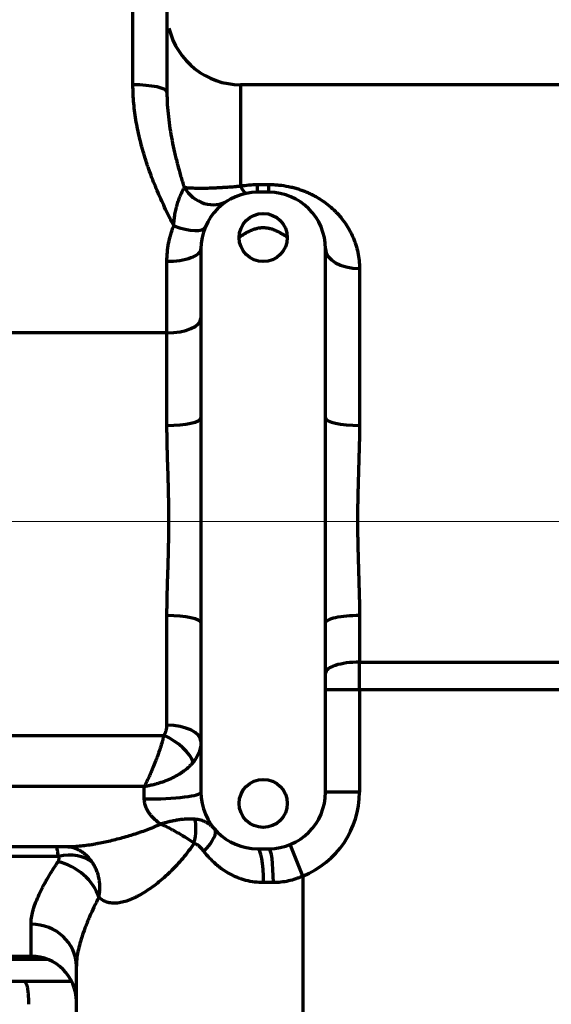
# Model space of a CAD drawing. Header units: millimetres. Extents: x -170 to 6906, y -2212 to 4257.
# Tile 186 of 256: x 5011 to 5104, y -1327 to -1153. Entities that reach past the tile are written whole.
import ezdxf

# ---------------------------------------------------------------- set-up
doc = ezdxf.new("R2010")
doc.units = ezdxf.units.MM
doc.layers.add('1', color=7, linetype='Continuous', true_color=0xffffff)
doc.styles.add('PC_TEXTSTYLE', font='ISOCP.SHX', dxfattribs={"width": 0.707, "bigfont": 'GBCBIG.SHX'})
doc.dimstyles.new('GB_DIMSTYLE', dxfattribs={"dimtxt": 50, "dimasz": 40, "dimexe": 1, "dimexo": 0, "dimgap": 1.5, "dimtad": 1, "dimdec": 1, "dimdsep": 46, "dimtxsty": 'PC_TEXTSTYLE', "dimcen": 0, "dimclrd": 256, "dimclrt": 3, "dimadec": 1, "dimazin": 2, "dimtp": 0.1, "dimtm": 0.1, "dimtfac": 0.71, "dimtdec": 1, "dimtmove": 0, "dimatfit": 3, "dimfxl": 1, "dimtfill": 1, "dimarcsym": 0})

# ---------------------------------------------------------------- blocks, each defined once
blk = doc.blocks.new('*D40')
at = {"lineweight": -2, "transparency": 16777216}
for p, q in [((5298.6, -811.42), (5142.71, -938.98)), ((4772.64, -1241.78), (5111.75, -964.31))]:
    blk.add_line(p, q, dxfattribs=at)
at = {"lineweight": 18, "transparency": 16777216}
blk.add_solid([(5138.49, -933.82), (5146.93, -944.14), (5111.75, -964.31)], dxfattribs=at)
at = {"layer": 'Defpoints', "color": 0, "lineweight": 18, "transparency": 16777216}
for p in [(5111.75, -964.31), (4772.64, -1241.78)]:
    blk.add_point(p, dxfattribs=at)
at = {"color": 3, "lineweight": 18, "transparency": 16777216, "insert": (5244.53, -821.43), "char_height": 50, "attachment_point": 5, "rotation": 39.291, "style": 'PC_TEXTSTYLE', "bg_fill": 3, "box_fill_scale": 1.1, "bg_fill_color": 256, "bg_fill_true_color": 13158600, "bg_fill_transparency": 0}
blk.add_mtext('R625', dxfattribs=at)

msp = doc.modelspace()

# ---------------------------------------------------------------- linework, layer by layer
at = {"lineweight": 18}
msp.add_line((6304.07, -1242.31), (4373.58, -1241.78), dxfattribs=at)
at = {"color": 0, "lineweight": 18}
msp.add_arc((4772.64, -1241.78), 438.16, 198.7055, 161.3695, dxfattribs=at)
at = {"layer": '1', "color": 0, "linetype": 'Continuous', "lineweight": 70}
for p, q in [((5030.64, -1164.8), (5030.64, -1122.5)), ((5036.64, -1122.5), (5036.64, -1166.07)), ((5170.64, -1164.78), (5049.64, -1164.78)), ((5049.64, -1164.78), (5049.64, -1182.67)), ((5052.64, -1183.78), (5052.64, -1182.41)), ((5052.64, -1182.41), (5054.64, -1182.41)), ((5054.64, -1183.78), (5054.64, -1182.41)), ((5054.64, -1183.78), (5052.64, -1183.78)), ((5042.64, -1193.78), (5042.64, -1223.67)), ((5064.64, -1223.67), (5064.64, -1193.78)), ((5036.64, -1208.63), (5036.64, -1195.99)), ((5070.64, -1197.25), (5070.64, -1224.98)), ((5036.64, -1208.63), (5008.46, -1208.63)), ((5036.64, -1224.98), (5036.64, -1208.63)), ((5042.64, -1223.67), (5042.64, -1259.89)), ((5064.64, -1259.89), (5064.64, -1223.67)), ((5036.64, -1277.98), (5036.64, -1258.59)), ((5070.64, -1258.59), (5070.64, -1266.82)), ((5042.64, -1259.89), (5042.64, -1289.78)), ((5064.64, -1289.78), (5064.64, -1259.89)), ((5070.64, -1266.82), (5106.64, -1266.82)), ((5070.64, -1271.7), (5070.64, -1266.82)), ((5070.64, -1271.7), (5064.64, -1271.7)), ((5106.64, -1271.7), (5070.64, -1271.7)), ((5070.64, -1271.7), (5070.64, -1289.78)), ((5008.47, -1279.76), (5036.1, -1279.76)), ((5032.64, -1288.82), (5008.47, -1288.82)), ((5032.64, -1291.01), (5032.64, -1288.82)), ((5070.64, -1289.78), (5064.64, -1289.78)), ((5004.64, -1299.42), (5019.07, -1299.42)), ((5060.64, -1304.62), (5058.39, -1299.05)), ((5017.47, -1301.16), (5008.48, -1301.16)), ((5052.64, -1299.78), (5054.64, -1299.78)), ((5060.64, -1304.62), (5060.64, -1379.28)), ((5055.42, -1305.78), (5053.68, -1305.78)), ((5012.64, -1318.78), (5012.64, -1313.12)), ((5008.47, -1318.78), (5012.64, -1318.78)), ((5003.16, -1319.28), (5015.42, -1319.28)), ((5020.64, -1328.88), (5020.64, -1320.53)), ((5019.83, -1323.28), (5000.17, -1323.28))]:
    msp.add_line(p, q, dxfattribs=at)
for centre in [(5053.64, -1191.78), (5053.64, -1291.78)]:
    msp.add_circle(centre, 4.25, dxfattribs=at)
for centre, radius, start, end in [((5049.64, -1151.78), 13, 193.3573, 270), ((5052.64, -1193.78), 10, 90, 180), ((5054.64, -1193.78), 10, 0, 90), ((5052.64, -1289.78), 10, 180, 270), ((5054.64, -1289.78), 10, 270, 0), ((5054.64, -1289.78), 16, 292.0243, 0), ((5012.64, -1326.78), 8, 0, 90)]:
    msp.add_arc(centre, radius, start, end, dxfattribs=at)
for centre, major_axis, ratio, start_param, end_param in [((5030.64, -1166.07), (-6, 0), 0.211529, 3.141593, 4.712389), ((5044.27, -1180.15), (-3.14, 5.11), 0.895702, 1.563586, 3.141593), ((5049.64, -1178.07), (-1.12, 5.89), 0.219144, 2.425004, 3.141593), ((5037.85, -1187.68), (-5.55, 2.29), 0.313204, 1.699261, 3.141593), ((5036.64, -1193.78), (-6, 0), 0.36745, 1.570796, 3.141593), ((5070.64, -1193.78), (6, 0), 0.578313, 3.141593, 4.712389), ((5036.64, -1206.04), (6, 0), 0.430633, 4.712389, 6.283185), ((5036.64, -1223.67), (6, 0), 0.218202, 4.712389, 6.283185), ((5070.64, -1223.67), (6, 0), 0.218202, 3.141593, 4.712389), ((5036.64, -1259.89), (6, 0), 0.218202, 0, 1.570796), ((5070.64, -1259.89), (6, 0), 0.218202, 1.570796, 3.141593), ((5070.64, -1268.77), (6, 0), 0.32518, 1.570796, 3.141593), ((5036.64, -1280.8), (6, 0), 0.470028, 0, 1.570796), ((5036.1, -1282.71), (5.12, -3.13), 0.435435, 0.465863, 1.830841), ((5032.64, -1289.78), (-10, 0), 0.122139, 1.570796, 3.141593), ((5038.53, -1298.79), (1.9, 5.69), 0.461086, 4.865557, 5.687145), ((5040.56, -1300.27), (-4.53, -3.93), 0.303134, 1.906797, 3.141593), ((5017.47, -1307.33), (6.95, 3.96), 0.724859, 0.256483, 1.179047), ((5052.64, -1305.78), (0, 6), 0.173913, 4.712389, 6.283185), ((5054.64, -1305.78), (0, 6), 0.130435, 4.712389, 6.283185), ((5017.41, -1308.35), (-6.84, 4.15), 0.732601, 3.833967, 5.131167), ((5012.64, -1320.53), (8, 0), 0.926429, 0, 1.570796)]:
    msp.add_ellipse(centre, major_axis=major_axis, ratio=ratio, start_param=start_param, end_param=end_param, dxfattribs=at)
for points, knots in [([(5037.85, -1189.7), (5037.35, -1188.74), (5036.87, -1187.78), (5035.94, -1185.83), (5035.49, -1184.85), (5034.64, -1182.86), (5034.23, -1181.85), (5033.66, -1180.32), (5033.47, -1179.81), (5033.25, -1179.16), (5033.21, -1179.03), (5033.12, -1178.77), (5033.08, -1178.64), (5032.95, -1178.25), (5032.87, -1177.99), (5032.46, -1176.69), (5032.16, -1175.64), (5031.64, -1173.52), (5031.41, -1172.45), (5031.13, -1170.84), (5031.05, -1170.3), (5030.91, -1169.21), (5030.84, -1168.67), (5030.74, -1167.57), (5030.7, -1167.02), (5030.65, -1165.92), (5030.64, -1165.36), (5030.64, -1164.8)], [0, 0, 0, 0, 0.125, 0.125, 0.25, 0.25, 0.375, 0.375, 0.4375, 0.4375, 0.453125, 0.453125, 0.46875, 0.46875, 0.5, 0.5, 0.625, 0.625, 0.75, 0.75, 0.8125, 0.8125, 0.875, 0.875, 0.9375, 0.9375, 1, 1, 1, 1]), ([(5036.64, -1166.07), (5036.64, -1166.8), (5036.66, -1167.53), (5036.75, -1168.97), (5036.81, -1169.69), (5036.97, -1171.12), (5037.06, -1171.83), (5037.28, -1173.24), (5037.4, -1173.95), (5037.68, -1175.35), (5037.83, -1176.04), (5038.06, -1177.09), (5038.15, -1177.43), (5038.27, -1177.95), (5038.32, -1178.13), (5038.4, -1178.47), (5038.45, -1178.65), (5038.67, -1179.51), (5038.86, -1180.19), (5039.25, -1181.56), (5039.46, -1182.24), (5039.67, -1182.92)], [0, 0, 0, 0, 0.125, 0.125, 0.25, 0.25, 0.375, 0.375, 0.5, 0.5, 0.625, 0.625, 0.6875, 0.6875, 0.71875, 0.71875, 0.75, 0.75, 0.875, 0.875, 1, 1, 1, 1]), ([(5037.85, -1189.7), (5037.86, -1189.35), (5037.88, -1189.01), (5037.95, -1188.33), (5037.99, -1187.99), (5038.11, -1187.33), (5038.17, -1187.01), (5038.27, -1186.61), (5038.29, -1186.53), (5038.33, -1186.38), (5038.39, -1186.15), (5038.45, -1185.92), (5038.59, -1185.48), (5038.69, -1185.2), (5038.84, -1184.8), (5038.89, -1184.67), (5038.97, -1184.48), (5039.01, -1184.38), (5039.05, -1184.29), (5039.08, -1184.23), (5039.09, -1184.2), (5039.21, -1183.93), (5039.31, -1183.71), (5039.5, -1183.29), (5039.59, -1183.1), (5039.67, -1182.92)], [0, 0, 0, 0, 0.125, 0.125, 0.25, 0.25, 0.375, 0.375, 0.40625, 0.40625, 0.4375, 0.5, 0.5, 0.625, 0.625, 0.6875, 0.6875, 0.71875, 0.734375, 0.734375, 0.75, 0.75, 0.875, 0.875, 1, 1, 1, 1]), ([(5039.67, -1182.92), (5039.95, -1182.95), (5040.24, -1182.97), (5040.87, -1183.01), (5041.2, -1183.02), (5041.89, -1183.04), (5042.25, -1183.04), (5042.83, -1183.04), (5043.02, -1183.04), (5043.33, -1183.04), (5043.48, -1183.04), (5043.63, -1183.03), (5043.74, -1183.03), (5043.79, -1183.03), (5044.27, -1183.02), (5044.7, -1183), (5045.38, -1182.97), (5045.61, -1182.96), (5046.08, -1182.94), (5046.32, -1182.93), (5046.69, -1182.9), (5046.81, -1182.9), (5047, -1182.89), (5047.06, -1182.88), (5047.19, -1182.87), (5047.5, -1182.85), (5047.82, -1182.83), (5048.33, -1182.79), (5048.59, -1182.77), (5049.11, -1182.72), (5049.37, -1182.7), (5049.64, -1182.67)], [0, 0, 0, 0, 0.125, 0.125, 0.25, 0.25, 0.375, 0.375, 0.4375, 0.4375, 0.46875, 0.484375, 0.484375, 0.5, 0.5, 0.625, 0.625, 0.6875, 0.6875, 0.75, 0.75, 0.78125, 0.78125, 0.796875, 0.796875, 0.8125, 0.875, 0.875, 0.9375, 0.9375, 1, 1, 1, 1]), ([(5049.64, -1182.67), (5050.13, -1182.59), (5050.62, -1182.52), (5051.62, -1182.43), (5052.13, -1182.41), (5052.64, -1182.41)], [0, 0, 0, 0, 0.5, 0.5, 1, 1, 1, 1]), ([(5054.64, -1182.41), (5054.94, -1182.41), (5055.53, -1182.43), (5056.12, -1182.47), (5056.99, -1182.56), (5057.56, -1182.65), (5058.27, -1182.8), (5058.41, -1182.83), (5058.62, -1182.88), (5058.69, -1182.89), (5058.83, -1182.93), (5059.18, -1183.02), (5059.51, -1183.11), (5060.05, -1183.28), (5060.31, -1183.37), (5060.82, -1183.56), (5061.33, -1183.76), (5061.82, -1183.99), (5062.12, -1184.13), (5062.18, -1184.16), (5062.3, -1184.22), (5062.47, -1184.31), (5062.65, -1184.4), (5062.99, -1184.59), (5063.22, -1184.72), (5063.65, -1184.99), (5063.87, -1185.13), (5064.49, -1185.55), (5064.89, -1185.85), (5065.65, -1186.47), (5066.01, -1186.8), (5066.39, -1187.18), (5066.44, -1187.23), (5066.52, -1187.31), (5066.65, -1187.44), (5066.77, -1187.57), (5067.01, -1187.84), (5067.17, -1188.02), (5067.62, -1188.56), (5067.9, -1188.94), (5068.42, -1189.71), (5068.67, -1190.1), (5069.11, -1190.91), (5069.32, -1191.32), (5069.59, -1191.96), (5069.68, -1192.18), (5069.78, -1192.45), (5069.8, -1192.51), (5069.84, -1192.62), (5069.86, -1192.68), (5069.92, -1192.84), (5069.95, -1192.95), (5070.13, -1193.51), (5070.25, -1193.96), (5070.44, -1194.88), (5070.51, -1195.35), (5070.61, -1196.29), (5070.64, -1196.77), (5070.64, -1197.25)], [0, 0, 0, 0, 0.03125, 0.0625, 0.0625, 0.125, 0.125, 0.140625, 0.140625, 0.148438, 0.148438, 0.15625, 0.1875, 0.1875, 0.21875, 0.21875, 0.25, 0.28125, 0.28125, 0.289063, 0.289063, 0.296875, 0.3125, 0.3125, 0.34375, 0.34375, 0.375, 0.375, 0.4375, 0.4375, 0.5, 0.5, 0.507813, 0.507813, 0.515625, 0.53125, 0.53125, 0.5625, 0.5625, 0.625, 0.625, 0.6875, 0.6875, 0.75, 0.75, 0.78125, 0.78125, 0.789063, 0.789063, 0.796875, 0.796875, 0.8125, 0.8125, 0.875, 0.875, 0.9375, 0.9375, 1, 1, 1, 1]), ([(5036.64, -1195.99), (5036.64, -1195.45), (5036.66, -1194.92), (5036.76, -1193.85), (5036.84, -1193.33), (5037.04, -1192.28), (5037.16, -1191.76), (5037.47, -1190.72), (5037.64, -1190.21), (5037.85, -1189.7)], [0, 0, 0, 0, 0.25, 0.25, 0.5, 0.5, 0.75, 0.75, 1, 1, 1, 1]), ([(5049.39, -1191.72), (5049.54, -1191.61), (5049.69, -1191.51), (5050.01, -1191.31), (5050.16, -1191.21), (5050.49, -1191.02), (5050.65, -1190.93), (5050.9, -1190.79), (5050.99, -1190.75), (5051.16, -1190.66), (5051.24, -1190.62), (5051.51, -1190.5), (5051.68, -1190.43), (5052.05, -1190.29), (5052.24, -1190.23), (5052.46, -1190.18), (5052.48, -1190.17), (5052.53, -1190.16), (5052.61, -1190.14), (5052.78, -1190.1), (5052.93, -1190.08), (5053.13, -1190.05), (5053.23, -1190.04), (5053.38, -1190.03), (5053.43, -1190.03), (5053.54, -1190.02), (5053.59, -1190.02), (5053.85, -1190.02), (5054.05, -1190.04), (5054.35, -1190.08), (5054.45, -1190.09), (5054.6, -1190.12), (5054.68, -1190.14), (5054.75, -1190.16), (5054.8, -1190.17), (5054.82, -1190.18), (5055.04, -1190.23), (5055.23, -1190.29), (5055.6, -1190.43), (5055.77, -1190.5), (5056.12, -1190.66), (5056.29, -1190.75), (5056.54, -1190.88), (5056.63, -1190.93), (5056.79, -1191.02), (5056.87, -1191.07), (5057.11, -1191.21), (5057.27, -1191.31), (5057.58, -1191.51), (5057.74, -1191.61), (5057.89, -1191.72)], [0, 0, 0, 0, 0.0625, 0.0625, 0.125, 0.125, 0.1875, 0.1875, 0.21875, 0.21875, 0.25, 0.25, 0.3125, 0.3125, 0.375, 0.375, 0.382812, 0.382812, 0.390625, 0.40625, 0.4375, 0.4375, 0.46875, 0.46875, 0.484375, 0.484375, 0.5, 0.5, 0.5625, 0.5625, 0.59375, 0.59375, 0.609375, 0.617187, 0.617187, 0.625, 0.625, 0.6875, 0.6875, 0.75, 0.75, 0.8125, 0.8125, 0.84375, 0.84375, 0.875, 0.875, 0.9375, 0.9375, 1, 1, 1, 1]), ([(5036.64, -1258.59), (5036.64, -1257.89), (5036.65, -1257.2), (5036.67, -1255.81), (5036.68, -1255.12), (5036.72, -1253.72), (5036.76, -1252.33), (5036.81, -1250.93), (5036.85, -1249.53), (5036.87, -1248.83), (5036.91, -1247.42), (5036.93, -1246.72), (5036.95, -1245.3), (5036.96, -1244.6), (5036.97, -1243.71), (5036.97, -1243.54), (5036.98, -1243.18), (5036.98, -1243), (5036.98, -1242.47), (5036.98, -1242.12), (5036.98, -1241.06), (5036.98, -1240.35), (5036.96, -1238.94), (5036.95, -1238.24), (5036.92, -1236.83), (5036.91, -1236.13), (5036.87, -1234.73), (5036.85, -1234.03), (5036.81, -1232.63), (5036.76, -1231.23), (5036.72, -1229.84), (5036.68, -1228.45), (5036.67, -1227.75), (5036.65, -1226.37), (5036.64, -1225.67), (5036.64, -1224.98)], [0, 0, 0, 0, 0.0625, 0.0625, 0.125, 0.125, 0.1875, 0.25, 0.25, 0.3125, 0.3125, 0.375, 0.375, 0.4375, 0.4375, 0.453125, 0.453125, 0.46875, 0.46875, 0.5, 0.5, 0.5625, 0.5625, 0.625, 0.625, 0.6875, 0.6875, 0.75, 0.75, 0.8125, 0.875, 0.875, 0.9375, 0.9375, 1, 1, 1, 1]), ([(5070.64, -1224.98), (5070.64, -1225.67), (5070.63, -1226.37), (5070.61, -1227.76), (5070.59, -1228.45), (5070.56, -1229.84), (5070.51, -1231.24), (5070.47, -1232.64), (5070.43, -1234.04), (5070.41, -1234.74), (5070.37, -1236.15), (5070.35, -1236.85), (5070.32, -1238.26), (5070.31, -1238.97), (5070.3, -1239.86), (5070.3, -1240.03), (5070.3, -1240.39), (5070.3, -1240.56), (5070.3, -1241.09), (5070.3, -1241.45), (5070.3, -1242.51), (5070.3, -1243.22), (5070.31, -1244.63), (5070.32, -1245.33), (5070.35, -1246.74), (5070.37, -1247.44), (5070.41, -1248.84), (5070.43, -1249.54), (5070.47, -1250.94), (5070.51, -1252.34), (5070.56, -1253.73), (5070.59, -1255.12), (5070.61, -1255.81), (5070.63, -1257.2), (5070.64, -1257.89), (5070.64, -1258.59)], [0, 0, 0, 0, 0.0625, 0.0625, 0.125, 0.125, 0.1875, 0.25, 0.25, 0.3125, 0.3125, 0.375, 0.375, 0.4375, 0.4375, 0.453125, 0.453125, 0.46875, 0.46875, 0.5, 0.5, 0.5625, 0.5625, 0.625, 0.625, 0.6875, 0.6875, 0.75, 0.75, 0.8125, 0.875, 0.875, 0.9375, 0.9375, 1, 1, 1, 1]), ([(5036.1, -1279.76), (5036.18, -1279.62), (5036.26, -1279.48), (5036.36, -1279.27), (5036.4, -1279.19), (5036.45, -1279.05), (5036.48, -1278.97), (5036.55, -1278.75), (5036.58, -1278.6), (5036.63, -1278.29), (5036.64, -1278.13), (5036.64, -1277.98)], [0, 0, 0, 0, 0.25, 0.25, 0.375, 0.375, 0.5, 0.5, 0.75, 0.75, 1, 1, 1, 1]), ([(5036.1, -1279.76), (5036.05, -1279.93), (5036.01, -1280.12), (5035.93, -1280.39), (5035.9, -1280.53), (5035.86, -1280.67), (5035.83, -1280.76), (5035.82, -1280.81), (5035.7, -1281.23), (5035.58, -1281.61), (5035.34, -1282.38), (5035.21, -1282.76), (5035, -1283.35), (5034.93, -1283.54), (5034.84, -1283.79), (5034.82, -1283.84), (5034.78, -1283.93), (5034.77, -1283.98), (5034.71, -1284.13), (5034.67, -1284.23), (5034.48, -1284.72), (5034.33, -1285.11), (5034.09, -1285.68), (5034.01, -1285.87), (5033.88, -1286.16), (5033.84, -1286.25), (5033.76, -1286.45), (5033.72, -1286.54), (5033.59, -1286.82), (5033.5, -1287.01), (5033.38, -1287.29), (5033.33, -1287.38), (5033.25, -1287.57), (5033.2, -1287.66), (5033.07, -1287.93), (5032.99, -1288.11), (5032.86, -1288.38), (5032.81, -1288.47), (5032.73, -1288.65), (5032.68, -1288.73), (5032.64, -1288.82)], [0, 0, 0, 0, 0.0625, 0.0625, 0.09375, 0.109375, 0.109375, 0.125, 0.125, 0.25, 0.25, 0.375, 0.375, 0.4375, 0.4375, 0.453125, 0.453125, 0.46875, 0.46875, 0.5, 0.5, 0.625, 0.625, 0.6875, 0.6875, 0.71875, 0.71875, 0.75, 0.75, 0.8125, 0.8125, 0.84375, 0.84375, 0.875, 0.875, 0.9375, 0.9375, 0.96875, 0.96875, 1, 1, 1, 1]), ([(5042.64, -1280.8), (5042.64, -1281.13), (5042.61, -1281.46), (5042.5, -1282.11), (5042.41, -1282.43), (5042.24, -1282.9), (5042.18, -1283.05), (5042.07, -1283.28), (5042.03, -1283.36), (5041.96, -1283.51), (5041.91, -1283.58), (5041.7, -1283.95), (5041.51, -1284.24), (5041.28, -1284.51)], [0, 0, 0, 0, 0.25, 0.25, 0.5, 0.5, 0.625, 0.625, 0.6875, 0.6875, 0.75, 0.75, 1, 1, 1, 1]), ([(5041.28, -1284.51), (5041.17, -1284.64), (5040.94, -1284.91), (5040.68, -1285.17), (5040.28, -1285.55), (5040, -1285.79), (5039.54, -1286.14), (5039.38, -1286.25), (5039.17, -1286.39), (5039.13, -1286.42), (5039.05, -1286.48), (5038.92, -1286.56), (5038.79, -1286.64), (5038.36, -1286.9), (5038, -1287.1), (5037.25, -1287.46), (5036.86, -1287.63), (5036.41, -1287.8), (5036.36, -1287.82), (5036.26, -1287.86), (5036.21, -1287.88), (5036.06, -1287.94), (5035.95, -1287.97), (5035.64, -1288.08), (5035.44, -1288.15), (5035.12, -1288.24), (5035.01, -1288.27), (5034.8, -1288.33), (5034.7, -1288.36), (5034.37, -1288.45), (5034.16, -1288.5), (5033.73, -1288.6), (5033.51, -1288.65), (5033.18, -1288.72), (5033.07, -1288.74), (5032.91, -1288.77), (5032.83, -1288.79), (5032.73, -1288.8), (5032.69, -1288.81), (5032.67, -1288.82), (5032.66, -1288.82), (5032.65, -1288.82), (5032.65, -1288.82), (5032.64, -1288.82), (5032.64, -1288.82)], [0, 0, 0, 0, 0.0625, 0.125, 0.125, 0.25, 0.25, 0.3125, 0.3125, 0.328125, 0.328125, 0.34375, 0.375, 0.375, 0.5, 0.5, 0.625, 0.625, 0.640625, 0.640625, 0.65625, 0.65625, 0.6875, 0.6875, 0.75, 0.75, 0.78125, 0.78125, 0.8125, 0.8125, 0.875, 0.875, 0.9375, 0.9375, 0.96875, 0.96875, 0.984375, 0.992187, 0.996094, 0.998047, 0.998047, 0.999023, 0.999023, 1, 1, 1, 1]), ([(5035.5, -1295.43), (5035.32, -1295.3), (5035.14, -1295.16), (5034.93, -1294.99), (5034.88, -1294.95), (5034.8, -1294.88), (5034.76, -1294.84), (5034.63, -1294.73), (5034.54, -1294.66), (5034.3, -1294.43), (5034.14, -1294.27), (5033.84, -1293.94), (5033.7, -1293.76), (5033.5, -1293.49), (5033.43, -1293.4), (5033.34, -1293.25), (5033.29, -1293.18), (5033.25, -1293.1), (5033.22, -1293.05), (5033.2, -1293.03), (5033.08, -1292.8), (5032.98, -1292.59), (5032.85, -1292.27), (5032.82, -1292.16), (5032.77, -1291.99), (5032.75, -1291.93), (5032.73, -1291.82), (5032.72, -1291.76), (5032.66, -1291.47), (5032.64, -1291.24), (5032.64, -1291.01)], [0, 0, 0, 0, 0.125, 0.125, 0.15625, 0.15625, 0.1875, 0.1875, 0.25, 0.25, 0.375, 0.375, 0.5, 0.5, 0.5625, 0.5625, 0.59375, 0.609375, 0.609375, 0.625, 0.625, 0.75, 0.75, 0.8125, 0.8125, 0.84375, 0.84375, 0.875, 0.875, 1, 1, 1, 1]), ([(5041.58, -1294.57), (5041.37, -1294.55), (5041.14, -1294.54), (5040.69, -1294.54), (5040.46, -1294.54), (5040.1, -1294.56), (5039.91, -1294.57), (5039.73, -1294.58), (5039.61, -1294.6), (5039.54, -1294.6), (5039.23, -1294.63), (5038.98, -1294.66), (5038.46, -1294.74), (5037.95, -1294.83), (5037.42, -1294.94), (5036.88, -1295.06), (5036.61, -1295.13), (5036.26, -1295.22), (5036.19, -1295.23), (5036.06, -1295.27), (5035.99, -1295.29), (5035.85, -1295.33), (5035.75, -1295.36), (5035.62, -1295.39), (5035.56, -1295.41), (5035.54, -1295.42), (5035.52, -1295.42), (5035.51, -1295.42), (5035.5, -1295.43)], [0, 0, 0, 0, 0.125, 0.125, 0.25, 0.25, 0.3125, 0.34375, 0.34375, 0.375, 0.375, 0.5, 0.5, 0.625, 0.75, 0.75, 0.875, 0.875, 0.90625, 0.90625, 0.9375, 0.9375, 0.96875, 0.984375, 0.992187, 0.996094, 0.996094, 1, 1, 1, 1]), ([(5019.1, -1299.42), (5019.13, -1299.42), (5019.35, -1299.42), (5019.57, -1299.42), (5020.15, -1299.39), (5020.54, -1299.37), (5021.32, -1299.3), (5021.71, -1299.26), (5022.5, -1299.16), (5022.9, -1299.1), (5023.4, -1299.02), (5023.5, -1299.01), (5023.71, -1298.97), (5023.81, -1298.96), (5024.11, -1298.9), (5024.31, -1298.87), (5024.92, -1298.75), (5025.33, -1298.67), (5026.14, -1298.49), (5026.55, -1298.4), (5027.36, -1298.2), (5027.77, -1298.1), (5028.59, -1297.88), (5029, -1297.77), (5029.82, -1297.53), (5030.23, -1297.41), (5030.84, -1297.21), (5031.05, -1297.15), (5031.35, -1297.05), (5031.46, -1297.01), (5031.66, -1296.94), (5031.76, -1296.91), (5032.28, -1296.73), (5032.69, -1296.59), (5033.5, -1296.28), (5033.9, -1296.12), (5034.51, -1295.87), (5034.71, -1295.79), (5035.11, -1295.61), (5035.31, -1295.52), (5035.5, -1295.43)], [0, 0, 0, 0, 0.006111, 0.042921, 0.042921, 0.116543, 0.116543, 0.190164, 0.190164, 0.263786, 0.263786, 0.282191, 0.282191, 0.300596, 0.300596, 0.337407, 0.337407, 0.411029, 0.411029, 0.48465, 0.48465, 0.558271, 0.558271, 0.631893, 0.631893, 0.705514, 0.705514, 0.742325, 0.742325, 0.76073, 0.76073, 0.779136, 0.779136, 0.852757, 0.852757, 0.926379, 0.926379, 0.963189, 0.963189, 1, 1, 1, 1]), ([(5041.42, -1298.79), (5041.2, -1298.64), (5040.98, -1298.48), (5040.52, -1298.18), (5040.29, -1298.04), (5039.93, -1297.81), (5039.82, -1297.74), (5039.63, -1297.63), (5039.57, -1297.59), (5039.45, -1297.52), (5039.39, -1297.48), (5039.08, -1297.3), (5038.59, -1297.01), (5038.08, -1296.73), (5037.76, -1296.55), (5037.7, -1296.52), (5037.57, -1296.45), (5037.51, -1296.42), (5037.31, -1296.32), (5037.19, -1296.25), (5036.93, -1296.12), (5036.8, -1296.05), (5036.54, -1295.92), (5036.41, -1295.86), (5036.15, -1295.73), (5036.02, -1295.67), (5035.83, -1295.58), (5035.76, -1295.55), (5035.67, -1295.5), (5035.62, -1295.48), (5035.56, -1295.45), (5035.54, -1295.44), (5035.52, -1295.43), (5035.51, -1295.43), (5035.5, -1295.43)], [0, 0, 0, 0, 0.125, 0.125, 0.25, 0.25, 0.3125, 0.3125, 0.34375, 0.34375, 0.375, 0.375, 0.5, 0.625, 0.625, 0.65625, 0.65625, 0.6875, 0.6875, 0.75, 0.75, 0.8125, 0.8125, 0.875, 0.875, 0.9375, 0.9375, 0.96875, 0.96875, 0.984375, 0.992188, 0.996094, 0.996094, 1, 1, 1, 1]), ([(5045.09, -1296.34), (5044.97, -1296.21), (5044.74, -1295.96), (5044.36, -1295.64), (5044.09, -1295.44), (5043.92, -1295.33), (5043.88, -1295.31), (5043.81, -1295.27), (5043.71, -1295.2), (5043.6, -1295.15), (5043.38, -1295.03), (5043.08, -1294.9), (5042.6, -1294.75), (5042.27, -1294.67), (5041.93, -1294.61), (5041.76, -1294.59), (5041.58, -1294.57)], [0, 0, 0, 0, 0.125, 0.25, 0.375, 0.375, 0.40625, 0.40625, 0.4375, 0.5, 0.5, 0.625, 0.75, 0.875, 0.875, 1, 1, 1, 1]), ([(5017.47, -1301.16), (5017.44, -1300.91), (5017.41, -1300.67), (5017.34, -1300.25), (5017.31, -1300.06), (5017.25, -1299.8), (5017.23, -1299.72), (5017.2, -1299.61), (5017.19, -1299.57), (5017.18, -1299.52), (5017.17, -1299.5), (5017.16, -1299.46), (5017.16, -1299.45), (5017.15, -1299.41), (5017.14, -1299.39), (5017.13, -1299.36)], [0, 0, 0, 0, 0.314923, 0.314923, 0.629846, 0.629846, 0.787308, 0.787308, 0.866038, 0.866038, 0.905404, 0.905404, 0.944769, 0.944769, 1, 1, 1, 1]), ([(5019.11, -1299.44), (5019.23, -1299.42), (5019.59, -1299.46), (5020.46, -1299.64), (5020.96, -1299.98), (5021.1, -1300.08)], [0, 0, 0, 0, 0.34364, 0.821096, 1, 1, 1, 1]), ([(5041.42, -1298.79), (5041.27, -1299.03), (5041.11, -1299.27), (5040.79, -1299.73), (5040.63, -1299.96), (5040.3, -1300.41), (5040.13, -1300.63), (5039.79, -1301.07), (5039.62, -1301.28), (5039.09, -1301.91), (5038.73, -1302.32), (5038, -1303.1), (5037.62, -1303.48), (5037.19, -1303.9), (5037.15, -1303.94), (5037.05, -1304.03), (5036.91, -1304.17), (5036.57, -1304.48), (5036.29, -1304.74), (5035.71, -1305.25), (5035.33, -1305.57), (5034.56, -1306.18), (5034.17, -1306.47), (5033.4, -1307.02), (5033.02, -1307.27), (5032.25, -1307.75), (5031.86, -1307.98), (5031.38, -1308.23), (5031.29, -1308.28), (5031.09, -1308.38), (5031, -1308.42), (5030.71, -1308.56), (5030.52, -1308.65), (5029.97, -1308.88), (5029.6, -1309.02), (5028.88, -1309.23), (5028.53, -1309.31), (5028.01, -1309.38), (5027.84, -1309.4), (5027.59, -1309.42), (5027.46, -1309.42), (5027.34, -1309.42), (5027.25, -1309.42), (5027.21, -1309.42), (5026.84, -1309.4), (5026.53, -1309.36), (5025.93, -1309.19), (5025.65, -1309.08), (5025.11, -1308.77), (5024.85, -1308.58), (5024.61, -1308.35)], [0, 0, 0, 0, 0.03125, 0.03125, 0.0625, 0.0625, 0.09375, 0.09375, 0.125, 0.125, 0.1875, 0.1875, 0.25, 0.25, 0.257813, 0.257813, 0.265625, 0.28125, 0.3125, 0.3125, 0.375, 0.375, 0.4375, 0.4375, 0.5, 0.5, 0.5625, 0.5625, 0.578125, 0.578125, 0.59375, 0.59375, 0.625, 0.625, 0.6875, 0.6875, 0.75, 0.75, 0.78125, 0.78125, 0.796875, 0.804688, 0.804688, 0.8125, 0.8125, 0.875, 0.875, 0.9375, 0.9375, 1, 1, 1, 1]), ([(5043.17, -1300.27), (5043.05, -1300.11), (5042.93, -1299.96), (5042.73, -1299.74), (5042.66, -1299.67), (5042.55, -1299.56), (5042.52, -1299.53), (5042.45, -1299.46), (5042.41, -1299.43), (5042.3, -1299.33), (5042.23, -1299.27), (5042.07, -1299.15), (5042, -1299.1), (5041.84, -1299), (5041.76, -1298.95), (5041.59, -1298.86), (5041.5, -1298.82), (5041.42, -1298.79)], [0, 0, 0, 0, 0.25, 0.25, 0.375, 0.375, 0.4375, 0.4375, 0.5, 0.5, 0.625, 0.625, 0.75, 0.75, 0.875, 0.875, 1, 1, 1, 1]), ([(5017.41, -1302.09), (5017.46, -1302.01), (5017.49, -1301.94), (5017.54, -1301.82), (5017.55, -1301.79), (5017.57, -1301.73), (5017.57, -1301.71), (5017.58, -1301.67), (5017.58, -1301.65), (5017.58, -1301.61), (5017.59, -1301.59), (5017.59, -1301.55), (5017.59, -1301.53), (5017.58, -1301.47), (5017.58, -1301.43), (5017.56, -1301.35), (5017.55, -1301.31), (5017.51, -1301.23), (5017.49, -1301.2), (5017.47, -1301.16)], [0, 0, 0, 0, 0.25, 0.25, 0.375, 0.375, 0.4375, 0.4375, 0.5, 0.5, 0.5625, 0.5625, 0.625, 0.625, 0.75, 0.75, 0.875, 0.875, 1, 1, 1, 1]), ([(5023.47, -1302.22), (5023.27, -1301.93), (5023.06, -1301.67), (5022.61, -1301.17), (5022.37, -1300.94), (5021.98, -1300.62), (5021.85, -1300.52), (5021.65, -1300.37), (5021.58, -1300.32), (5021.47, -1300.25), (5021.44, -1300.23), (5021.37, -1300.18), (5021.33, -1300.16), (5021.24, -1300.1), (5021.18, -1300.07), (5021.12, -1300.04)], [0, 0, 0, 0, 0.312451, 0.312451, 0.624902, 0.624902, 0.781127, 0.781127, 0.85924, 0.85924, 0.898297, 0.898297, 0.937353, 0.937353, 1, 1, 1, 1]), ([(5053.68, -1305.78), (5053.15, -1305.78), (5052.63, -1305.75), (5051.6, -1305.62), (5051.09, -1305.52), (5050.34, -1305.32), (5050.1, -1305.25), (5049.79, -1305.14), (5049.73, -1305.12), (5049.6, -1305.08), (5049.54, -1305.06), (5049.36, -1304.99), (5049.24, -1304.95), (5048.64, -1304.71), (5048.18, -1304.49), (5047.29, -1304.01), (5046.86, -1303.74), (5046.24, -1303.31), (5046.04, -1303.15), (5045.74, -1302.92), (5045.64, -1302.84), (5045.44, -1302.68), (5045.34, -1302.59), (5044.86, -1302.17), (5044.5, -1301.81), (5043.81, -1301.07), (5043.48, -1300.68), (5043.17, -1300.27)], [0, 0, 0, 0, 0.125, 0.125, 0.25, 0.25, 0.3125, 0.3125, 0.328125, 0.328125, 0.34375, 0.34375, 0.375, 0.375, 0.5, 0.5, 0.625, 0.625, 0.6875, 0.6875, 0.71875, 0.71875, 0.75, 0.75, 0.875, 0.875, 1, 1, 1, 1]), ([(5012.64, -1313.12), (5012.64, -1312.76), (5012.67, -1312.39), (5012.78, -1311.61), (5012.87, -1311.21), (5013.09, -1310.39), (5013.22, -1309.96), (5013.54, -1309.08), (5013.72, -1308.63), (5014.14, -1307.71), (5014.37, -1307.23), (5014.74, -1306.5), (5014.87, -1306.25), (5015.08, -1305.87), (5015.18, -1305.69), (5015.29, -1305.49), (5015.36, -1305.37), (5015.4, -1305.3), (5015.73, -1304.73), (5016.04, -1304.21), (5016.7, -1303.16), (5017.05, -1302.62), (5017.41, -1302.09)], [0, 0, 0, 0, 0.125, 0.125, 0.25, 0.25, 0.375, 0.375, 0.5, 0.5, 0.625, 0.625, 0.6875, 0.6875, 0.71875, 0.734375, 0.734375, 0.75, 0.75, 0.875, 0.875, 1, 1, 1, 1]), ([(5024.61, -1308.35), (5024.67, -1308.08), (5024.71, -1307.8), (5024.77, -1307.26), (5024.8, -1306.72), (5024.78, -1306.18), (5024.75, -1305.78), (5024.74, -1305.64), (5024.71, -1305.44), (5024.7, -1305.38), (5024.68, -1305.24), (5024.64, -1305.05), (5024.6, -1304.85), (5024.55, -1304.65), (5024.54, -1304.59), (5024.5, -1304.46), (5024.49, -1304.4), (5024.39, -1304.08), (5024.3, -1303.83), (5024.1, -1303.35), (5023.99, -1303.11), (5023.75, -1302.66), (5023.61, -1302.43), (5023.47, -1302.22)], [0, 0, 0, 0, 0.125, 0.125, 0.25, 0.375, 0.375, 0.4375, 0.4375, 0.46875, 0.46875, 0.5, 0.5625, 0.5625, 0.59375, 0.59375, 0.625, 0.625, 0.75, 0.75, 0.875, 0.875, 1, 1, 1, 1]), ([(5060.64, -1304.62), (5060.43, -1304.71), (5060.22, -1304.8), (5059.96, -1304.91), (5059.91, -1304.93), (5059.8, -1304.97), (5059.75, -1304.99), (5059.59, -1305.05), (5059.48, -1305.09), (5058.95, -1305.27), (5058.52, -1305.39), (5057.65, -1305.59), (5057.21, -1305.66), (5056.32, -1305.76), (5055.87, -1305.78), (5055.42, -1305.78)], [0, 0, 0, 0, 0.125, 0.125, 0.15625, 0.15625, 0.1875, 0.1875, 0.25, 0.25, 0.5, 0.5, 0.75, 0.75, 1, 1, 1, 1]), ([(5024.61, -1308.35), (5024.31, -1308.94), (5024.03, -1309.52), (5023.48, -1310.67), (5023.23, -1311.24), (5022.92, -1311.94), (5022.86, -1312.08), (5022.74, -1312.36), (5022.57, -1312.78), (5022.41, -1313.18), (5022.09, -1313.99), (5021.9, -1314.51), (5021.56, -1315.54), (5021.4, -1316.04), (5021.13, -1317.01), (5021.02, -1317.48), (5020.83, -1318.4), (5020.76, -1318.85), (5020.66, -1319.71), (5020.64, -1320.13), (5020.64, -1320.53)], [0, 0, 0, 0, 0.125, 0.125, 0.25, 0.25, 0.28125, 0.28125, 0.3125, 0.375, 0.375, 0.5, 0.5, 0.625, 0.625, 0.75, 0.75, 0.875, 0.875, 1, 1, 1, 1]), ([(5012.26, -1327.28), (5012.26, -1327.15), (5012.25, -1327.02), (5012.25, -1326.76), (5012.24, -1326.5), (5012.23, -1326.25), (5012.22, -1326.09), (5012.22, -1326.06), (5012.22, -1326), (5012.22, -1325.97), (5012.21, -1325.87), (5012.21, -1325.81), (5012.19, -1325.63), (5012.17, -1325.4), (5012.15, -1325.17), (5012.13, -1325.01), (5012.12, -1324.93), (5012.11, -1324.85), (5012.1, -1324.8), (5012.1, -1324.77), (5012.08, -1324.65), (5012.05, -1324.45), (5011.99, -1324.19), (5011.95, -1324.03), (5011.93, -1323.94), (5011.92, -1323.92), (5011.91, -1323.89), (5011.9, -1323.87), (5011.89, -1323.82), (5011.88, -1323.79), (5011.84, -1323.7), (5011.8, -1323.58), (5011.75, -1323.5), (5011.71, -1323.44), (5011.69, -1323.42), (5011.67, -1323.39), (5011.65, -1323.37), (5011.61, -1323.34), (5011.56, -1323.3), (5011.5, -1323.28), (5011.47, -1323.28)], [0, 0, 0, 0, 0.0625, 0.0625, 0.125, 0.1875, 0.1875, 0.203125, 0.203125, 0.21875, 0.21875, 0.25, 0.25, 0.3125, 0.375, 0.375, 0.40625, 0.421875, 0.421875, 0.4375, 0.4375, 0.5, 0.5625, 0.625, 0.625, 0.640625, 0.640625, 0.65625, 0.65625, 0.6875, 0.6875, 0.75, 0.8125, 0.8125, 0.84375, 0.84375, 0.875, 0.875, 0.9375, 1, 1, 1, 1])]:
    msp.add_open_spline(points, degree=3, knots=knots, dxfattribs=at)

# ---------------------------------------------------------------- next in the draw order: dimensions: what is measured, and where the dimension line sits
at = {"lineweight": 18}
dim = msp.add_radius_dim(center=(4772.64, -1241.78), mpoint=(5111.75, -964.31), text='R625', dimstyle='GB_DIMSTYLE', dxfattribs=at)
dim.commit()
dim.dimension.update_dxf_attribs({"geometry": '*D40', "text_midpoint": (5261.31, -841.94), "dimtype": 164})

doc.saveas('drawing.dxf')
